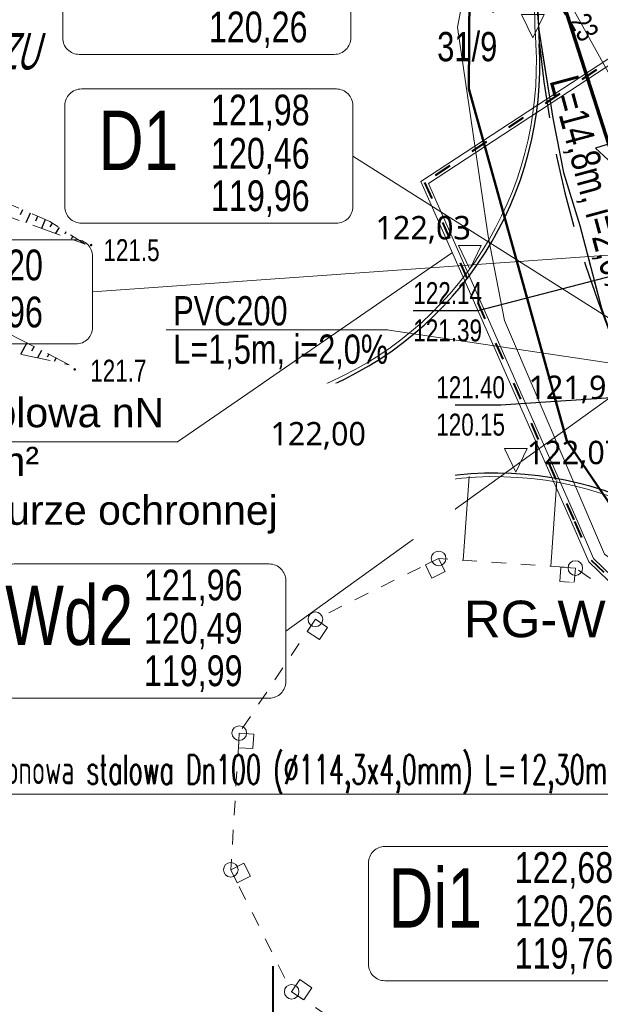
# Model space of a CAD drawing. Header units: millimetres. Extents: x 7464056 to 7464277, y 5957530 to 5957827.
# Tile 4 of 22: x 7464141 to 7464161, y 5957551 to 5957585. Entities that reach past the tile are written whole.
import ezdxf
from ezdxf.enums import TextEntityAlignment as Align

# ---------------------------------------------------------------- set-up
doc = ezdxf.new("R2010")
doc.units = ezdxf.units.MM
doc.header["$MEASUREMENT"] = 0
for name, pattern in [('1.0_0.5', [1.5, 1, -0.5]), ('1.5_0.5', [2, 1.5, -0.5]), ('ACAD_ISO03W100', [30, 12, -18]), ('CONTINOUS', [0]), ('KRESKOWA', [19.05, 12.7, -6.35]), ('otda_500', [1, 0.5, -0.5])]:
    doc.linetypes.add(name, pattern=pattern)
doc.layers.get('0').update_dxf_attribs({"color": 2, "linetype": 'CONTINUOUS', "lineweight": 0, "plot": 0})
for name, color, linetype in [('000 Inne (niezydentyfikowane)', 7, 'CONTINUOUS'), ('jezdnia', 7, 'CONTINUOUS'), ('krawężnik', 7, 'CONTINUOUS'), ('pikieta naturalna', 7, 'CONTINUOUS'), ('pikieta naturalna-Atr2', 7, 'CONTINUOUS'), ('podpora (punkt)', 7, 'CONTINUOUS'), ('przewód elektroenergetyczny podziemny', 7, 'CONTINUOUS'), ('przewód kanalizacyjny', 7, 'CONTINUOUS'), ('rzedna-Atr2', 7, 'CONTINUOUS'), ('rzedna-Atr3', 7, 'CONTINUOUS'), ('SIATKA_KWADRATOW', 7, 'CONTINUOUS'), ('skarpa nieumocniona', 7, 'CONTINUOUS'), ('wiata', 7, 'CONTINUOUS')]:
    doc.layers.add(name, color=color, linetype=linetype)
for name, color, linetype, lineweight in [('211-numer działki ewidencyjnej', 3, 'CONTINUOUS', 30), ('__A-krawężnik', 7, 'CONTINUOUS', 30), ('__A-opisy', 7, 'CONTINUOUS', 20), ('__A-rzędne projektowane', 7, 'CONTINUOUS', 15), ('E-kable elektryczne', 1, 'ACAD_ISO03W100', 40), ('E-kable elektryczne-opis', 7, 'CONTINOUS', 20), ('E-złacza i rozdzielnice', 1, 'CONTINUOUS', 13), ('S-drenaż-opis', 124, 'CONTINUOUS', 20), ('S-kan-deszcz', 94, 'CONTINUOUS', 70), ('S-kan-deszcz-opis', 94, 'CONTINUOUS', 20), ('S-kan-sanit-opis', 34, 'CONTINUOUS', 20)]:
    doc.layers.add(name, color=color, linetype=linetype, lineweight=lineweight)
doc.styles.add('arial', font='arial.ttf')
doc.styles.add('SANIT', font='romans.shx', dxfattribs={"width": 0.7})
doc.styles.get("Standard").update_dxf_attribs({"font": 'Working1250', "width": 0.75})
doc.styles.add('trebuchet', font='trebuc.ttf')

# ---------------------------------------------------------------- blocks, each defined once
blk = doc.blocks.new('IB10')
at = {"color": 0, "linetype": 'Continuous', "lineweight": 13}
for p, q in [((0, 0), (0, 0.5)), ((0, 0.5), (0.5, 0.5)), ((0.5, 0), (0.5, 0.5)), ((0, 0), (0.5, 0))]:
    blk.add_line(p, q, dxfattribs=at)
blk = doc.blocks.new('IB04')
at = {"color": 0, "linetype": 'Continuous', "lineweight": 13}
blk.add_circle((0, 0), 0.25, dxfattribs=at)
blk = doc.blocks.new('PW01')
at = {"linetype": 'Continuous', "lineweight": 13}
h = blk.add_hatch(color=0, dxfattribs=at)
edge = h.paths.add_edge_path()
edge.add_arc((0, 0), 0.045, 0, 360)
blk = doc.blocks.new('Kota2')
at = {"color": 0}
blk.add_lwpolyline([(-0.386, 0.799), (0, 0), (0.386, 0.799)], close=True, dxfattribs=at)
at = {"color": 0, "style": 'trebuchet'}
blk.add_attdef('POZIOM', (-0.775, 1.071), '', height=1, dxfattribs=at)

msp = doc.modelspace()

# ---------------------------------------------------------------- linework, layer by layer
at = {"ltscale": 0.25}
for p, q in [((7464156.701, 5957569.233), (7464156.499, 5957566.371)), ((7464159.698, 5957569.09), (7464159.491, 5957566.159))]:
    msp.add_line(p, q, dxfattribs=at)
at = {"layer": '000 Inne (niezydentyfikowane)', "color": 56, "linetype": 'Continuous', "lineweight": 50, "flags": 128}
msp.add_lwpolyline([(7464126.431, 5957614.494), (7464156.208, 5957632.058), (7464163.514, 5957619.798), (7464156.749, 5957590.749), (7464156.689, 5957582.483), (7464160.044, 5957570.443), (7464166.573, 5957560.859), (7464191.954, 5957545.875), (7464191.47, 5957545.78), (7464189.787, 5957545.447), (7464144.12, 5957536.43), (7464125.18, 5957539.755)], dxfattribs=at)
msp.add_lwpolyline([(7464194.92, 5957546.46), (7464194.899, 5957546.456), (7464191.954, 5957545.875), (7464166.573, 5957560.859), (7464160.044, 5957570.443), (7464156.689, 5957582.483), (7464156.749, 5957590.749), (7464163.514, 5957619.798), (7464167.995, 5957612.279), (7464180.799, 5957585.27)], close=True, dxfattribs=at)
at = {"layer": '000 Inne (niezydentyfikowane)', "color": 7, "linetype": 'Continuous', "lineweight": 25, "flags": 128}
for points in [[(7464141.45, 5957578.34), (7464141.37, 5957578.17)], [(7464141.71, 5957578.23), (7464141.56, 5957577.9)], [(7464141.96, 5957578.12), (7464141.89, 5957577.96)], [(7464142.22, 5957578.01), (7464142.09, 5957577.71)], [(7464142.46, 5957577.89), (7464142.38, 5957577.76)], [(7464142.7, 5957577.74), (7464142.57, 5957577.54)], [(7464142.93, 5957577.59), (7464142.89, 5957577.51)], [(7464143.17, 5957577.44), (7464143.11, 5957577.34)], [(7464141.59, 5957573.8), (7464141.38, 5957573.4)], [(7464141.84, 5957573.67), (7464141.75, 5957573.51)], [(7464142.09, 5957573.54), (7464141.96, 5957573.28)], [(7464142.34, 5957573.41), (7464142.29, 5957573.31)], [(7464142.6, 5957573.28), (7464142.53, 5957573.16)]]:
    msp.add_lwpolyline(points, dxfattribs=at)
at = {"layer": '__A-krawężnik', "lineweight": 15, "ltscale": 0.25}
for p, q in [((7464151.555, 5957572.292), (7464149.353, 5957571.406)), ((7464149.353, 5957571.406), (7464150.948, 5957567.488)), ((7464153.134, 5957568.368), (7464150.948, 5957567.488))]:
    msp.add_line(p, q, dxfattribs=at)
at = {"layer": '__A-krawężnik', "ltscale": 0.25}
for p, q in [((7464151.6, 5957572.18), (7464149.51, 5957571.339)), ((7464149.51, 5957571.339), (7464151.014, 5957567.644)), ((7464153.089, 5957568.479), (7464151.014, 5957567.644))]:
    msp.add_line(p, q, dxfattribs=at)
at = {"layer": '__A-krawężnik', "lineweight": 15, "ltscale": 0.25}
for centre, radius, start, end in [((7464190.934, 5957585.857), 32.008, 166.5316, 183.324), ((7464147.12, 5957583.313), 11.88, 291.7569, 3.324), ((7464157.568, 5957557.347), 11.88, 37.4631, 111.9189)]:
    msp.add_arc(centre, radius, start, end, dxfattribs=at)
at = {"layer": '__A-krawężnik', "ltscale": 0.25}
for centre, radius, start, end in [((7464190.934, 5957585.857), 31.888, 166.5316, 183.324), ((7464147.12, 5957583.313), 12, 291.7569, 3.324), ((7464157.568, 5957557.347), 12, 40.5138, 111.9189)]:
    msp.add_arc(centre, radius, start, end, dxfattribs=at)
at = {"layer": '__A-krawężnik', "linetype": 'KRESKOWA', "ltscale": 0.2}
msp.add_arc((7464195.35, 5957587.634), 36.43, 185.7116, 218.1262, dxfattribs=at)
at = {"layer": '__A-opisy', "color": 0, "ltscale": 0.25}
msp.add_line((7464137.349, 5957558.37), (7464165.425, 5957558.37), dxfattribs=at)
at = {"layer": 'E-kable elektryczne', "linetype": 'Continuous', "lineweight": 15, "ltscale": 0.05}
for points in [[(7464164.765, 5957585.683), (7464155.057, 5957579.316), (7464160.212, 5957567.651), (7464160.787, 5957566.316), (7464161.459, 5957565.662)], [(7464164.875, 5957585.516), (7464155.309, 5957579.242), (7464160.395, 5957567.731), (7464160.955, 5957566.431), (7464161.598, 5957565.805)]]:
    msp.add_lwpolyline(points, dxfattribs=at)
at = {"layer": 'E-kable elektryczne', "ltscale": 0.05}
msp.add_lwpolyline([(7464164.82, 5957585.599), (7464155.183, 5957579.279), (7464160.303, 5957567.691), (7464160.871, 5957566.373), (7464161.529, 5957565.734)], dxfattribs=at)
at = {"layer": 'jezdnia', "color": 7, "linetype": '1.5_0.5', "lineweight": 18, "flags": 128}
msp.add_lwpolyline([(7464175.08, 5957566.94), (7464168.12, 5957579.06), (7464164.6, 5957585.2), (7464164.05, 5957586.08), (7464163.49, 5957587.16), (7464163.17, 5957588.47), (7464163.09, 5957590.54), (7464163.17, 5957592.05), (7464163.8, 5957595.25), (7464165.08, 5957600.48), (7464167.34, 5957609.47), (7464167.73, 5957610.98), (7464167.99, 5957612.28), (7464168.48, 5957612.9), (7464168.97, 5957613.22), (7464165.92, 5957618.44), (7464165.25, 5957616.11), (7464164.7, 5957613.53), (7464161.91, 5957601.58), (7464159.06, 5957589.68), (7464158.91, 5957588.78), (7464158.88, 5957587.14), (7464159.08, 5957584.49), (7464159.56, 5957581.48), (7464159.93, 5957579.62), (7464160.1, 5957579.06), (7464160.48, 5957577.81), (7464161.22, 5957574.98), (7464162.46, 5957571.47), (7464164.25, 5957568.18), (7464166.47, 5957565.3), (7464169.08, 5957562.56), (7464171.1, 5957560.79), (7464173.39, 5957559.16), (7464176.91, 5957557.14), (7464184.31, 5957552.93), (7464188.42, 5957550.79), (7464189.21, 5957550.43), (7464191.67, 5957549.01), (7464193.61, 5957547.69), (7464195.32, 5957546.4), (7464193.01, 5957552.89), (7464191.65, 5957552.87), (7464190.31, 5957553.48), (7464175.47, 5957562.01), (7464174.72, 5957562.88), (7464174.26, 5957564.06), (7464174.2, 5957565.3), (7464174.58, 5957566.25)], close=True, dxfattribs=at)
at = {"layer": 'krawężnik', "color": 7, "linetype": 'Continuous', "lineweight": 25, "flags": 128}
msp.add_lwpolyline([(7464158.88, 5957587.14), (7464159.08, 5957584.49), (7464159.56, 5957581.48), (7464159.93, 5957579.62), (7464160.1, 5957579.06), (7464160.48, 5957577.81), (7464161.22, 5957574.98), (7464162.46, 5957571.47), (7464164.25, 5957568.18), (7464166.47, 5957565.3), (7464169.08, 5957562.56), (7464171.1, 5957560.79), (7464173.39, 5957559.16), (7464176.91, 5957557.14), (7464184.31, 5957552.93), (7464188.42, 5957550.79), (7464189.21, 5957550.43), (7464191.67, 5957549.01), (7464193.61, 5957547.69), (7464195.32, 5957546.4)], dxfattribs=at)
at = {"layer": 'przewód elektroenergetyczny podziemny', "color": 1, "linetype": 'Continuous', "lineweight": 18, "flags": 128}
msp.add_lwpolyline([(7464171.83, 5957558.53), (7464170.53, 5957559.6), (7464167.26, 5957562.35), (7464161.33, 5957566.57), (7464157.91, 5957574.56), (7464157.35, 5957577.44), (7464157.11, 5957579.06), (7464156.3, 5957584.59), (7464157.55, 5957591.07), (7464158.38, 5957591.07), (7464158.74, 5957591.2), (7464165.29, 5957590.88), (7464167.52, 5957590.76), (7464170.21, 5957591.06), (7464171.51, 5957591.53), (7464174.66, 5957593.48), (7464176.8, 5957594.74), (7464179.24, 5957596.13), (7464178.18, 5957598.67), (7464177.83, 5957598.49)], dxfattribs=at)
at = {"layer": 'przewód kanalizacyjny', "color": 34, "linetype": 'Continuous', "lineweight": 18, "flags": 128}
msp.add_lwpolyline([(7464181.83, 5957600.36), (7464181.61, 5957600.23), (7464169.15, 5957592.88), (7464159.24, 5957587.05), (7464163.66, 5957579.06)], dxfattribs=at)
at = {"layer": 'rzedna-Atr2', "color": 7, "flags": 128}
for points in [[(7464163.94, 5957576.69), (7464157, 5957574.89), (7464154.796, 5957574.89)], [(7464162.41, 5957571.97), (7464157.78, 5957571.67), (7464155.58, 5957571.67)]]:
    msp.add_lwpolyline(points, dxfattribs=at)
at = {"layer": 'S-drenaż-opis', "color": 94, "ltscale": 0.01}
for p, q in [((7464152.732, 5957580.179), (7464163.855, 5957573.135)), ((7464150.439, 5957563.947), (7464162.449, 5957572.599))]:
    msp.add_line(p, q, dxfattribs=at)
for points in [[(7464143.384, 5957583.655), (7464152.094, 5957583.655, 0.414214), (7464152.659, 5957584.22), (7464152.659, 5957587.677, 0.414214), (7464152.094, 5957588.242), (7464143.384, 5957588.242, 0.414214), (7464142.819, 5957587.677), (7464142.819, 5957584.22, 0.414214), (7464143.384, 5957583.655)], [(7464143.457, 5957577.886), (7464152.167, 5957577.886, 0.414214), (7464152.732, 5957578.451), (7464152.732, 5957581.908, 0.414214), (7464152.167, 5957582.473), (7464143.457, 5957582.473, 0.414214), (7464142.892, 5957581.908), (7464142.892, 5957578.451, 0.414214), (7464143.457, 5957577.886)], [(7464141.164, 5957561.653), (7464149.874, 5957561.653, 0.414214), (7464150.439, 5957562.218), (7464150.439, 5957565.675, 0.414214), (7464149.874, 5957566.24), (7464141.164, 5957566.24, 0.414214), (7464140.599, 5957565.675), (7464140.599, 5957562.218, 0.414214), (7464141.164, 5957561.653)], [(7464153.827, 5957551.997), (7464162.537, 5957551.997, 0.414214), (7464163.102, 5957552.562), (7464163.102, 5957556.019, 0.414214), (7464162.537, 5957556.584), (7464153.827, 5957556.584, 0.414214), (7464153.262, 5957556.019), (7464153.262, 5957552.562, 0.414214), (7464153.827, 5957551.997)]]:
    msp.add_lwpolyline(points, format="xyb", dxfattribs=at)
at = {"layer": 'S-kan-deszcz', "ltscale": 0.25}
msp.add_line((7464159.326, 5957587.239), (7464163.855, 5957573.135), dxfattribs=at)
at = {"layer": 'S-kan-deszcz', "lineweight": 30, "ltscale": 0.25}
msp.add_lwpolyline([(7464161.968, 5957580.749), (7464161.015, 5957580.447), (7464161.753, 5957579.773), (7464161.968, 5957580.749)], dxfattribs=at)
at = {"layer": 'S-kan-deszcz-opis', "ltscale": 0.01}
for p, q in [((7464146.358, 5957574.239), (7464153.928, 5957574.239)), ((7464153.887, 5957574.239), (7464163.152, 5957572.867))]:
    msp.add_line(p, q, dxfattribs=at)
at = {"layer": 'S-kan-sanit-opis', "ltscale": 0.01}
msp.add_line((7464166.02, 5957577.123), (7464143.839, 5957575.541), dxfattribs=at)
msp.add_lwpolyline([(7464133.931, 5957573.76), (7464143.274, 5957573.76, 0.414214), (7464143.839, 5957574.325), (7464143.839, 5957576.756, 0.414214), (7464143.274, 5957577.321), (7464133.931, 5957577.321, 0.414214), (7464133.366, 5957576.756), (7464133.366, 5957574.325, 0.414214), (7464133.931, 5957573.76)], format="xyb", dxfattribs=at)
at = {"layer": 'SIATKA_KWADRATOW', "color": 7, "const_width": 0.065}
msp.add_lwpolyline([(7464150, 5957547.5), (7464150, 5957552.5)], dxfattribs=at)
at = {"layer": 'skarpa nieumocniona', "color": 7, "linetype": '1.0_0.5', "lineweight": 18, "flags": 128}
for points in [[(7464128.99, 5957582.07), (7464134.82, 5957580.32), (7464138.33, 5957579.06), (7464143.59, 5957577.17), (7464142.38, 5957577.94), (7464139.79, 5957579.06), (7464135.94, 5957580.73), (7464134.39, 5957581.31)], [(7464128.99, 5957582.07), (7464134.82, 5957580.32), (7464138.33, 5957579.06), (7464143.59, 5957577.17), (7464142.38, 5957577.94), (7464139.79, 5957579.06), (7464135.94, 5957580.73), (7464134.39, 5957581.31)], [(7464131.8, 5957578.73), (7464126.75, 5957578.96), (7464131.54, 5957575.67), (7464134.1, 5957574.95), (7464143.04, 5957573.05), (7464136.27, 5957576.54)], [(7464131.8, 5957578.73), (7464126.75, 5957578.96), (7464131.54, 5957575.67), (7464134.1, 5957574.95), (7464143.04, 5957573.05), (7464136.27, 5957576.54)]]:
    msp.add_lwpolyline(points, close=True, dxfattribs=at)
at = {"layer": 'wiata', "color": 7, "linetype": 'otda_500', "lineweight": 18, "flags": 128}
msp.add_lwpolyline([(7464163.32, 5957550.79), (7464165.91, 5957554.65), (7464166.23, 5957559.3), (7464164.2, 5957563.48), (7464160.33, 5957566.1), (7464155.66, 5957566.43), (7464151.45, 5957564.35), (7464148.85, 5957560.46), (7464148.56, 5957555.79), (7464150.64, 5957551.62), (7464154.52, 5957549.04), (7464159.14, 5957548.74)], close=True, dxfattribs=at)

# ---------------------------------------------------------------- block references
at = {"layer": '__A-rzędne projektowane'}
ref = msp.add_blockref('Kota2', (7464158.878, 5957584.217), dxfattribs=dict(at, zscale=0.7))
ref.add_attrib('Poziom', '122,06', (7464155.657, 5957585.228), dxfattribs={"layer": '0', "color": 0, "height": 0.8, "style": 'trebuchet'})
ref = msp.add_blockref('Kota2', (7464156.724, 5957576.32), dxfattribs=dict(at, zscale=0.7))
ref.add_attrib('Poziom', '122,03', (7464153.503, 5957577.332), dxfattribs={"layer": '0', "color": 0, "height": 0.8, "style": 'trebuchet'})
ref = msp.add_blockref('Kota2', (7464162.41, 5957571.97), dxfattribs=dict(at, zscale=0.7))
ref.add_attrib('Poziom', '121,96', (7464158.73, 5957571.878), dxfattribs={"layer": '0', "color": 0, "height": 0.8, "style": 'trebuchet'})
ref = msp.add_blockref('Kota2', (7464150.692, 5957569.222), dxfattribs=dict(at, zscale=0.7))
ref.add_attrib('Poziom', '122,00', (7464149.917, 5957570.292), dxfattribs={"layer": '0', "color": 0, "height": 0.8, "style": 'trebuchet'})
ref = msp.add_blockref('Kota2', (7464158.294, 5957569.382), dxfattribs=dict(at, zscale=0.7))
ref.add_attrib('Poziom', '122,07', (7464158.673, 5957569.65), dxfattribs={"layer": '0', "color": 0, "height": 0.8, "style": 'trebuchet'})
at = {"layer": 'pikieta naturalna', "color": 7, "linetype": 'Continuous', "lineweight": 13}
for p in [(7464143.79, 5957577.14), (7464143.23, 5957572.89)]:
    msp.add_blockref('PW01', p, dxfattribs=at)
at = {"layer": 'podpora (punkt)', "color": 7, "linetype": 'Continuous', "lineweight": 18}
for p in [(7464155.66, 5957566.43), (7464160.33, 5957566.1), (7464151.45, 5957564.35), (7464148.85, 5957560.46), (7464148.56, 5957555.79), (7464150.64, 5957551.62)]:
    msp.add_blockref('IB04', p, dxfattribs=at)
at = {"layer": 'wiata', "color": 7, "linetype": 'Continuous', "lineweight": 18}
for p, rotation in [((7464155.66, 5957566.43), 206.292), ((7464160.33, 5957566.1), 175.958), ((7464151.45, 5957564.35), 236.242), ((7464148.85, 5957560.46), 266.447), ((7464148.56, 5957555.79), 296.51), ((7464150.64, 5957551.62), 326.378)]:
    msp.add_blockref('IB10', p, dxfattribs=dict(at, rotation=rotation))

# ---------------------------------------------------------------- texts
at = {"layer": '000 Inne (niezydentyfikowane)', "color": 56, "linetype": 'Continuous', "lineweight": 13, "oblique": 15, "width": 0.624}
msp.add_text('09ZU', height=1.25, dxfattribs=at).set_placement((7464139.44, 5957583.14))
at = {"layer": '211-numer działki ewidencyjnej', "color": 7, "linetype": 'Continuous', "lineweight": 18, "width": 0.79}
msp.add_text('31/9', height=1, dxfattribs=at).set_placement((7464155.61, 5957583.42))
at = {"layer": '__A-opisy', "color": 0, "style": 'SANIT', "width": 0.6}
msp.add_text('rura osłonowa stalowa Dn100 (%%c114,3x4,0mm) L=12,30m, ', height=1, dxfattribs=at).set_placement((7464137.659, 5957558.714))
at = {"layer": 'pikieta naturalna-Atr2', "color": 7, "width": 0.765}
for s, p in [('121.5', (7464144.21, 5957576.59)), ('121.7', (7464143.76, 5957572.47))]:
    msp.add_text(s, height=0.75, dxfattribs=at).set_placement(p)
at = {"layer": 'rzedna-Atr2', "color": 7, "width": 0.765}
msp.add_text('121.23', height=0.75, rotation=299.62, dxfattribs=at).set_placement((7464159.36, 5957586.07))
at = {"layer": 'rzedna-Atr2', "color": 34, "width": 0.765}
for s, p in [('122.14', (7464154.796, 5957574.897)), ('121.40', (7464155.58, 5957571.678))]:
    msp.add_text(s, height=0.75, dxfattribs=at).set_placement(p, align=Align.BOTTOM_LEFT)
at = {"layer": 'rzedna-Atr3', "color": 34, "width": 0.765}
for s, p in [('121.39', (7464154.796, 5957573.622)), ('120.15', (7464155.58, 5957570.402))]:
    msp.add_text(s, height=0.75, dxfattribs=at).set_placement(p, align=Align.BOTTOM_LEFT)
at = {"layer": 'S-drenaż-opis', "color": 94, "ltscale": 0.01}
for s, insert, char_height, attachment_point in [('{\\fArial|b0|i0|c0|p0;120,26}', (7464147.813, 5957585.118), 1.0512, 1), ('{\\fArial|b0|i0|c0|p0;121,98}', (7464147.886, 5957581.033), 1.0512, 7), ('{\\fArial|b0|i0|c0|p0;D1}', (7464146.767, 5957579.702), 2.0304, 9), ('{\\fArial|b0|i0|c0|p0;120,46}', (7464147.886, 5957580.801), 1.0512, 1), ('{\\fArial|b0|i0|c0|p0;119,96}', (7464147.886, 5957579.349), 1.0512, 1), ('{\\fArial|b0|i0|c0|p0;121,96}', (7464145.594, 5957564.801), 1.0512, 7), ('{\\fArial|b0|i0|c0|p0;Wd2}', (7464145.227, 5957563.445), 2.0304, 9), ('{\\fArial|b0|i0|c0|p0;120,49}', (7464145.594, 5957564.568), 1.0512, 1), ('{\\fArial|b0|i0|c0|p0;119,99}', (7464145.594, 5957563.116), 1.0512, 1), ('{\\fArial|b0|i0|c0|p0;Di1}', (7464157.138, 5957553.813), 2.0304, 9), ('{\\fArial|b0|i0|c0|p0;122,68}', (7464158.257, 5957555.145), 1.0512, 7), ('{\\fArial|b0|i0|c0|p0;120,26}', (7464158.257, 5957554.912), 1.0512, 1), ('{\\fArial|b0|i0|c0|p0;119,76}', (7464158.257, 5957553.46), 1.0512, 1)]:
    msp.add_mtext(s, dxfattribs=dict(at, insert=insert, char_height=char_height, attachment_point=attachment_point))
at = {"layer": 'S-kan-deszcz-opis', "ltscale": 0.01, "insert": (7464159.263, 5957582.709), "char_height": 1, "attachment_point": 7, "rotation": 285.134}
msp.add_mtext('{\\fArial|b0|i0|c0|p0;L=14,8m, i=2,0%}', dxfattribs=at)
at = {"layer": 'S-kan-deszcz-opis', "ltscale": 0.01, "char_height": 1, "attachment_point": 7}
for s, insert in [('{\\fArial|b0|i0|c0|p0;L=1,5m, i=2,0%}', (7464146.597, 5957572.895)), ('{\\fArial|b0|i0|c0|p0;PVC200}', (7464146.597, 5957574.379))]:
    msp.add_mtext(s, dxfattribs=dict(at, insert=insert))
at = {"layer": 'S-kan-sanit-opis', "ltscale": 0.01, "char_height": 1.0512}
for s, insert, attachment_point in [('{\\fArial|b0|i0|c0|p0;122,20}', (7464138.774, 5957575.738), 7), ('{\\fArial|b0|i0|c0|p0;119,96}', (7464138.774, 5957575.378), 1)]:
    msp.add_mtext(s, dxfattribs=dict(at, insert=insert, attachment_point=attachment_point))

# ---------------------------------------------------------------- next in the draw order: texts
at = {"layer": 'E-kable elektryczne-opis', "insert": (7464133.004, 5957569.595), "char_height": 1, "width": 22.7143, "attachment_point": 4, "bg_fill": 2}
msp.add_mtext('{\\W1;\\fArial|b0|i0|c238|p34;proj. linia kablowa nN\\PYKY 5x10mm²\\Pukładana w rurze ochronnej }', dxfattribs=at)
at = {"layer": 'E-złacza i rozdzielnice', "insert": (7464156.518, 5957564.352), "char_height": 1.25, "width": 26.04631, "attachment_point": 4, "style": 'arial', "bg_fill": 2}
msp.add_mtext('{\\fArial|b0|i0|c238|p34;RG-W}', dxfattribs=at)

# ---------------------------------------------------------------- next in the draw order: linework, layer by layer
at = {"layer": 'E-kable elektryczne-opis', "linetype": 'CONTINOUS'}
msp.add_lwpolyline([(7464156.133, 5957576.881), (7464156.133, 5957576.881), (7464146.738, 5957570.41), (7464133.029, 5957570.41)], dxfattribs=at)

doc.saveas('drawing.dxf')
